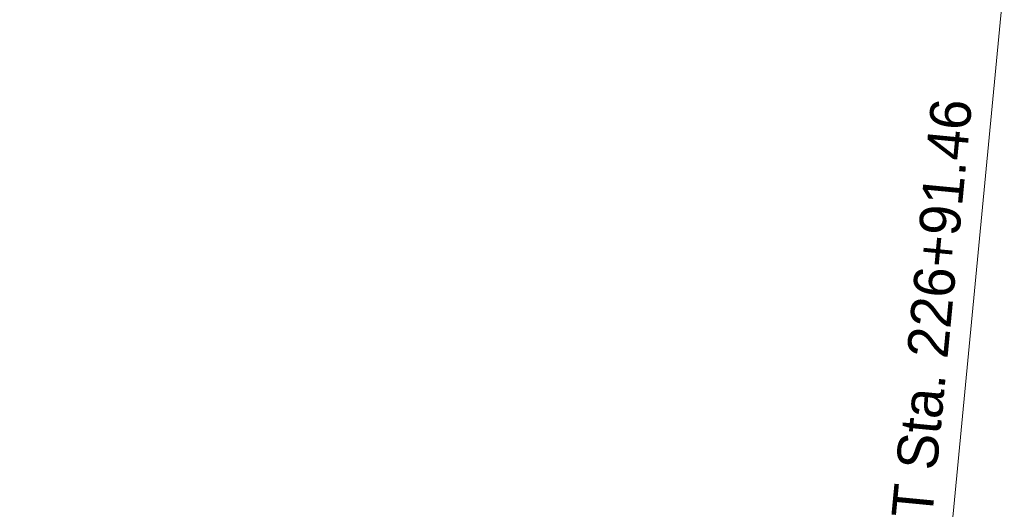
# Model space of a CAD drawing. Extents: x 2399984 to 2508823, y 556481 to 592637.
# Tile 155 of 158: x 2436297 to 2436365, y 570428 to 570462. Entities that reach past the tile are written whole.
import ezdxf

# ---------------------------------------------------------------- set-up
doc = ezdxf.new("R2010")
doc.units = 0
doc.header["$MEASUREMENT"] = 0
doc.linetypes.add('cl20', pattern=[100, 5, -5, 80, -5, 5])
doc.layers.add('DT_X_Triangles', color=91, linetype='Continuous', lineweight=0)
doc.layers.add('GE_P_CL_20', color=7, linetype='cl20', lineweight=13)
doc.styles.add('Style-font31', font='font31.shx')

msp = doc.modelspace()

# ---------------------------------------------------------------- linework, layer by layer
at = {"layer": 'GE_P_CL_20', "linetype": 'Continuous'}
msp.add_line((2436357.904, 570393.03), (2436364.751, 570464.433), dxfattribs=at)

# ---------------------------------------------------------------- texts
at = {"layer": 'GE_P_CL_20', "linetype": 'Continuous', "style": 'Style-font31'}
msp.add_text('POT Sta. 226+91.46', height=2.8, rotation=84.52218, dxfattribs=at).set_placement((2436359.278, 570422.031))

# ---------------------------------------------------------------- meshes
at = {"layer": 'DT_X_Triangles'}
mesh = msp.add_polyface(dxfattribs=at)
corners = [(2436195.472, 570406.212), (2436245.353, 570402.282), (2436221.433, 570392.039), (2436214.62, 570417.681), (2436233.975, 570415.845), (2436247.791, 570389.582), (2436238.355, 570415.675), (2436242.668, 570416.114), (2436245.487, 570416.826), (2436249.15, 570418.399), (2436251.184, 570419.658), (2436253.449, 570421.452), (2436301.206, 570397.438), (2436273.335, 570387.153), (2436255.947, 570424.008), (2436255.783, 570449.13), (2436272.08, 570460.113), (2436277.705, 570451.811), (2436257.036, 570443.746), (2436257.536, 570426.255), (2436295.515, 570426.422), (2436258.29, 570438.362), (2436258.525, 570428.526), (2436289.279, 570434.877), (2436283.331, 570443.508), (2436258.958, 570434.787), (2436258.899, 570430.047), (2436259.102, 570432.08), (2436298.875, 570384.662), (2436299.991, 570420.874), (2436325.847, 570382.015), (2436303.348, 570417.417), (2436307.145, 570414.437), (2436309.876, 570412.722), (2436313.714, 570410.785), (2436319.082, 570408.838), (2436322.226, 570408.06), (2436325.843, 570407.478), (2436333.101, 570406.676), (2436357.79, 570391.845), (2436352.819, 570379.368), (2436340.364, 570405.945), (2436348.615, 570405.154), (2436356.865, 570404.363)]
mesh.append_faces([[corners[k] for k in face] for face in [(0, 1, 2), (3, 4, 1), (2, 1, 5), (4, 6, 1), (6, 7, 1), (7, 8, 1), (1, 8, 9), (1, 9, 10), (1, 10, 11), (1, 11, 12), (1, 12, 13), (1, 13, 5), (11, 14, 12), (15, 16, 17), (15, 17, 18), (14, 19, 20), (14, 20, 12), (18, 17, 21), (19, 22, 23), (19, 23, 20), (21, 17, 24), (21, 24, 25), (22, 26, 23), (26, 27, 23), (25, 24, 27), (27, 24, 23), (13, 12, 28), (20, 29, 12), (28, 12, 30), (29, 31, 12), (12, 31, 32), (12, 32, 33), (12, 33, 34), (12, 34, 35), (12, 35, 36), (12, 36, 37), (12, 37, 38), (12, 38, 39), (12, 39, 30), (30, 39, 40), (38, 41, 39), (41, 42, 39), (42, 43, 39)]])

doc.saveas('drawing.dxf')
